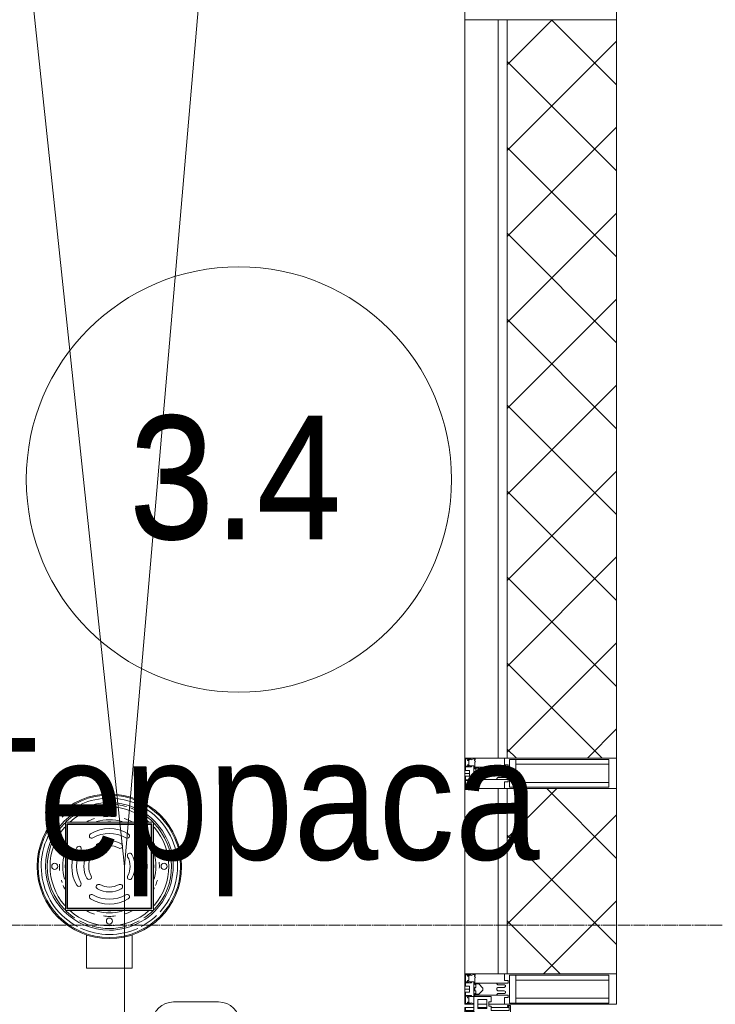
# Model space of a CAD drawing. Header units: millimetres. Extents: x 111868 to 195754, y 7718 to 241935.
# Tile 11 of 31: x 115867 to 117013, y 26170 to 27790. Entities that reach past the tile are written whole.
import ezdxf

# ---------------------------------------------------------------- set-up
doc = ezdxf.new("R2010")
doc.units = ezdxf.units.MM
doc.linetypes.add('ADSK_Линия сетки', pattern=[25, 20, -2.5, 0, -2.5])
for name, color, linetype, lineweight in [('Арматура трубопроводов', 7, 'Continuous', 18), ('Двери', 7, 'Continuous', 18), ('Импосты витража', 7, 'Continuous', 18), ('Марки помещений', 7, 'Continuous', 20), ('Оси', 7, 'Continuous', 9), ('Панели витража', 7, 'Continuous', 18), ('Перекрытия', 7, 'Continuous', 18), ('Сантехнические приборы', 7, 'Continuous', 18), ('Стены разрез', 7, 'Continuous', 40), ('Стены штриховка', 7, 'Continuous', 40), ('Элементы узлов', 7, 'Continuous', 18)]:
    doc.layers.add(name, color=color, linetype=linetype, lineweight=lineweight)
doc.styles.add('Arial_3', font='arial.ttf', dxfattribs={"width": 0.9, "height": 200})
pattern_1 = [(45, (0, 0), (-70.71068, 70.71068), []), (135, (0, 0), (-70.71068, -70.71068), [])]

# ---------------------------------------------------------------- blocks, each defined once
blk = doc.blocks.new('A_PAN_ALU_Door_Double - EXT_1_Double_EQ п-6_1-7505738-МКСС_К4_L27_91_200__ТехЭтаж')
at = {"layer": 'Двери', "color": 254, "lineweight": 5, "true_color": 0xcccccc}
for p, q in [((-518.9, -10.7), (-529.1, -10.7)), ((-527.5, -14.2), (-527.5, -112.2)), ((-525.4, -29.2), (-525.4, -14.2)), ((-525.4, -14.2), (-522.4, -14.2)), ((-522.4, -14.2), (-522.4, -24.5)), ((-518.9, -15.6), (-518.9, -10.7)), ((-516.2, -15.6), (-518.9, -15.6)), ((-516.2, -23.3), (-516.2, -15.6)), ((516.2, -15.6), (518.9, -15.6)), ((516.2, -23.3), (516.2, -15.6)), ((518.9, -10.7), (529.1, -10.7)), ((518.9, -15.6), (518.9, -10.7)), ((525.4, -14.2), (522.4, -14.2)), ((522.4, -14.2), (522.4, -24.5)), ((525.4, -29.2), (525.4, -14.2)), ((527.5, -14.2), (527.5, -112.2)), ((-516.7, -29.2), (-525.4, -29.2)), ((-525.4, -83.4), (-525.4, -30.9)), ((-525.4, -30.9), (-518.4, -30.9)), ((-519.3, -27.5), (-495.1, -27.5)), ((-518.4, -30.9), (-518.4, -83.4)), ((-516.7, -32.2), (-516.7, -29.2)), ((-495.1, -32.2), (-516.7, -32.2)), ((-460.9, -23.3), (-516.2, -23.3)), ((-495.1, -27.5), (-495.1, -32.2)), ((-487.3, -32.2), (-487.3, -26.7)), ((-487.3, -26.7), (-462.3, -26.7)), ((-462.3, -32.2), (-487.3, -32.2)), ((-462.3, -26.7), (-462.3, -32.2)), ((-460.9, -39.3), (-460.9, -23.3)), ((460.9, -23.3), (516.2, -23.3)), ((460.9, -39.3), (460.9, -23.3)), ((462.3, -26.7), (462.3, -32.2)), ((487.3, -26.7), (462.3, -26.7)), ((462.3, -32.2), (487.3, -32.2)), ((487.3, -32.2), (487.3, -26.7)), ((495.1, -27.5), (495.1, -32.2)), ((519.3, -27.5), (495.1, -27.5)), ((495.1, -32.2), (516.7, -32.2)), ((516.7, -29.2), (525.4, -29.2)), ((516.7, -32.2), (516.7, -29.2)), ((518.4, -30.9), (518.4, -83.4)), ((525.4, -30.9), (518.4, -30.9)), ((525.4, -83.4), (525.4, -30.9)), ((-511.4, -36.7), (-509.8, -34)), ((-511.4, -55.7), (-511.4, -36.7)), ((-509.8, -34), (-491.5, -34)), ((-491.5, -34), (-491.5, -55.7)), ((-485.1, -80.6), (-485.1, -41)), ((-485.1, -41), (-475, -41)), ((-475, -41), (-474.9, -34.4)), ((-474.9, -34.4), (-462.5, -34.4)), ((-462.5, -34.4), (-462.5, -41)), ((-462.5, -41), (-454.4, -41)), ((-452, -39.3), (-460.9, -39.3)), ((-454.4, -41), (-454.4, -80.6)), ((-452, -109.2), (-452, -39.3)), ((452, -39.3), (460.9, -39.3)), ((452, -109.2), (452, -39.3)), ((454.3, -41), (454.3, -80.6)), ((462.5, -41), (454.3, -41)), ((462.5, -34.4), (462.5, -41)), ((474.9, -34.4), (462.5, -34.4)), ((475, -41), (474.9, -34.4)), ((485.1, -41), (475, -41)), ((485.1, -80.6), (485.1, -41)), ((491.5, -34), (491.5, -55.7)), ((509.8, -34), (491.5, -34)), ((511.4, -36.7), (509.8, -34)), ((511.4, -55.7), (511.4, -36.7)), ((-491.5, -55.7), (-511.4, -55.7)), ((-511.4, -82.6), (-511.4, -63.6)), ((-511.4, -63.6), (-491.5, -63.6)), ((-491.5, -63.6), (-491.5, -85.3)), ((491.5, -55.7), (511.4, -55.7)), ((511.4, -63.6), (491.5, -63.6)), ((491.5, -63.6), (491.5, -85.3)), ((511.4, -82.6), (511.4, -63.6)), ((-454.4, -80.6), (-485.1, -80.6)), ((454.3, -80.6), (485.1, -80.6)), ((-527.5, -94.2), (-527.5, -471.1)), ((-518.4, -83.4), (-525.4, -83.4)), ((-525.4, -103.1), (-525.4, -85.1)), ((-525.4, -85.1), (-519.1, -85.1)), ((-519.1, -85.1), (-519.1, -87.1)), ((-519.1, -87.1), (-470.1, -87.1)), ((-518.4, -94.2), (-489.7, -94.2)), ((-518.4, -94.2), (-518.4, -471.1)), ((-509.8, -85.3), (-511.4, -82.6)), ((-491.5, -85.3), (-509.8, -85.3)), ((-489.7, -471.1), (-489.7, -94.2)), ((-470.1, -87.1), (-454.3, -94.7)), ((-454.3, -94.7), (-454.3, -107.7)), ((470.1, -87.1), (454.3, -94.7)), ((454.3, -94.7), (454.3, -107.7)), ((519.1, -87.1), (470.1, -87.1)), ((489.7, -471.1), (489.7, -94.2)), ((518.4, -94.2), (489.7, -94.2)), ((491.5, -85.3), (509.8, -85.3)), ((509.8, -85.3), (511.4, -82.6)), ((518.4, -83.4), (525.4, -83.4)), ((518.4, -94.2), (518.4, -471.1)), ((519.1, -85.1), (519.1, -87.1)), ((525.4, -85.1), (519.1, -85.1)), ((525.4, -103.1), (525.4, -85.1)), ((527.5, -94.2), (527.5, -471.1)), ((-527.5, -112.2), (-518.4, -112.2)), ((-518.4, -103.1), (-525.4, -103.1)), ((-518.4, -112.2), (-518.4, -103.1)), ((-483.1, -99.6), (-489.7, -99.6)), ((-489.7, -99.6), (-489.7, -109.2)), ((-489.7, -109.2), (-452, -109.2)), ((-480.8, -105.7), (-483.1, -99.6)), ((-480.8, -107.7), (-480.8, -105.7)), ((-454.3, -107.7), (-480.8, -107.7)), ((-452, -456.1), (-452, -109.2)), ((489.7, -109.2), (452, -109.2)), ((452, -456.1), (452, -109.2)), ((454.3, -107.7), (480.8, -107.7)), ((480.8, -105.7), (483.1, -99.6)), ((480.8, -107.7), (480.8, -105.7)), ((483.1, -99.6), (489.7, -99.6)), ((489.7, -99.6), (489.7, -109.2)), ((518.4, -103.1), (525.4, -103.1)), ((518.4, -112.2), (518.4, -103.1)), ((527.5, -112.2), (518.4, -112.2)), ((-518.4, -453.1), (-527.5, -453.1)), ((-527.5, -453.1), (-527.5, -552.6)), ((-518.4, -453.1), (-527.5, -453.1)), ((-527.5, -453.1), (-527.5, -552.6)), ((-518.4, -462.2), (-518.4, -453.1)), ((-518.4, -462.2), (-518.4, -453.1)), ((518.4, -453.1), (527.5, -453.1)), ((518.4, -462.2), (518.4, -453.1)), ((518.4, -453.1), (527.5, -453.1)), ((518.4, -462.2), (518.4, -453.1)), ((527.5, -453.1), (527.5, -552.6)), ((527.5, -453.1), (527.5, -552.6)), ((-525.4, -480.2), (-525.4, -462.2)), ((-525.4, -462.2), (-518.4, -462.2)), ((-525.4, -480.2), (-525.4, -462.2)), ((-525.4, -462.2), (-518.4, -462.2)), ((-452, -456.1), (-489.7, -456.1)), ((-489.7, -456.1), (-489.7, -465.7)), ((-452, -456.1), (-489.7, -456.1)), ((-489.7, -456.1), (-489.7, -465.7)), ((-489.7, -465.7), (-483.1, -465.7)), ((-489.7, -465.7), (-483.1, -465.7)), ((-483.1, -465.7), (-480.8, -459.6)), ((-483.1, -465.7), (-480.8, -459.6)), ((-480.8, -459.6), (-480.8, -457.6)), ((-480.8, -457.6), (-454.3, -457.6)), ((-480.8, -459.6), (-480.8, -457.6)), ((-480.8, -457.6), (-454.3, -457.6)), ((-454.3, -457.6), (-454.3, -470.6)), ((-454.3, -457.6), (-454.3, -470.6)), ((-452, -526), (-452, -456.1)), ((-452, -526), (-452, -456.1)), ((452, -456.1), (489.7, -456.1)), ((452, -526), (452, -456.1)), ((452, -456.1), (489.7, -456.1)), ((452, -526), (452, -456.1)), ((454.3, -457.6), (454.3, -470.6)), ((480.8, -457.6), (454.3, -457.6)), ((454.3, -457.6), (454.3, -470.6)), ((480.8, -457.6), (454.3, -457.6)), ((480.8, -459.6), (480.8, -457.6)), ((480.8, -459.6), (480.8, -457.6)), ((483.1, -465.7), (480.8, -459.6)), ((483.1, -465.7), (480.8, -459.6)), ((489.7, -465.7), (483.1, -465.7)), ((489.7, -465.7), (483.1, -465.7)), ((489.7, -456.1), (489.7, -465.7)), ((489.7, -456.1), (489.7, -465.7)), ((525.4, -462.2), (518.4, -462.2)), ((525.4, -462.2), (518.4, -462.2)), ((525.4, -480.2), (525.4, -462.2)), ((525.4, -480.2), (525.4, -462.2)), ((-519.1, -480.2), (-525.4, -480.2)), ((-519.1, -480.2), (-525.4, -480.2)), ((-525.4, -534.4), (-525.4, -481.9)), ((-525.4, -481.9), (-518.4, -481.9)), ((-525.4, -534.4), (-525.4, -481.9)), ((-525.4, -481.9), (-518.4, -481.9)), ((-470.1, -478.3), (-519.1, -478.3)), ((-470.1, -478.3), (-519.1, -478.3)), ((-519.1, -478.3), (-519.1, -480.2)), ((-519.1, -478.3), (-519.1, -480.2)), ((-518.4, -471.1), (-489.7, -471.1)), ((-518.4, -481.9), (-518.4, -534.4)), ((-518.4, -481.9), (-518.4, -534.4)), ((-511.4, -482.7), (-509.8, -480)), ((-511.4, -482.7), (-509.8, -480)), ((-511.4, -501.7), (-511.4, -482.7)), ((-511.4, -501.7), (-511.4, -482.7)), ((-509.8, -480), (-491.5, -480)), ((-509.8, -480), (-491.5, -480)), ((-491.5, -480), (-491.5, -501.7)), ((-491.5, -480), (-491.5, -501.7)), ((-485.1, -524.3), (-485.1, -484.7)), ((-485.1, -484.7), (-454.4, -484.7)), ((-485.1, -524.3), (-485.1, -484.7)), ((-485.1, -484.7), (-454.4, -484.7)), ((-454.3, -470.6), (-470.1, -478.3)), ((-454.3, -470.6), (-470.1, -478.3)), ((-454.4, -484.7), (-454.4, -524.3)), ((-454.4, -484.7), (-454.4, -524.3)), ((454.3, -470.6), (470.1, -478.3)), ((454.3, -470.6), (470.1, -478.3)), ((454.3, -484.7), (454.3, -524.3)), ((454.3, -484.7), (454.3, -524.3)), ((485.1, -484.7), (454.3, -484.7)), ((485.1, -484.7), (454.3, -484.7)), ((470.1, -478.3), (519.1, -478.3)), ((470.1, -478.3), (519.1, -478.3)), ((485.1, -524.3), (485.1, -484.7)), ((485.1, -524.3), (485.1, -484.7)), ((518.4, -471.1), (489.7, -471.1)), ((491.5, -480), (491.5, -501.7)), ((509.8, -480), (491.5, -480)), ((491.5, -480), (491.5, -501.7)), ((509.8, -480), (491.5, -480)), ((511.4, -482.7), (509.8, -480)), ((511.4, -482.7), (509.8, -480)), ((511.4, -501.7), (511.4, -482.7)), ((511.4, -501.7), (511.4, -482.7)), ((525.4, -481.9), (518.4, -481.9)), ((518.4, -481.9), (518.4, -534.4)), ((525.4, -481.9), (518.4, -481.9)), ((518.4, -481.9), (518.4, -534.4)), ((519.1, -478.3), (519.1, -480.2)), ((519.1, -478.3), (519.1, -480.2)), ((519.1, -480.2), (525.4, -480.2)), ((519.1, -480.2), (525.4, -480.2)), ((525.4, -534.4), (525.4, -481.9)), ((525.4, -534.4), (525.4, -481.9)), ((-491.5, -501.7), (-511.4, -501.7)), ((-491.5, -501.7), (-511.4, -501.7)), ((491.5, -501.7), (511.4, -501.7)), ((491.5, -501.7), (511.4, -501.7)), ((-511.4, -528.6), (-511.4, -509.6)), ((-511.4, -509.6), (-491.5, -509.6)), ((-511.4, -528.6), (-511.4, -509.6)), ((-511.4, -509.6), (-491.5, -509.6)), ((-491.5, -509.6), (-491.5, -531.3)), ((-491.5, -509.6), (-491.5, -531.3)), ((511.4, -509.6), (491.5, -509.6)), ((491.5, -509.6), (491.5, -531.3)), ((511.4, -509.6), (491.5, -509.6)), ((491.5, -509.6), (491.5, -531.3)), ((511.4, -528.6), (511.4, -509.6)), ((511.4, -528.6), (511.4, -509.6)), ((-518.4, -534.4), (-525.4, -534.4)), ((-518.4, -534.4), (-525.4, -534.4)), ((-516.7, -536.1), (-516.7, -533.1)), ((-516.7, -533.1), (-487.3, -533.1)), ((-516.7, -536.1), (-516.7, -533.1)), ((-516.7, -533.1), (-487.3, -533.1)), ((-509.8, -531.3), (-511.4, -528.6)), ((-509.8, -531.3), (-511.4, -528.6)), ((-491.5, -531.3), (-509.8, -531.3)), ((-491.5, -531.3), (-509.8, -531.3)), ((-487.3, -533.1), (-487.3, -538.6)), ((-487.3, -533.1), (-487.3, -538.6)), ((-475, -524.3), (-485.1, -524.3)), ((-475, -524.3), (-485.1, -524.3)), ((-474.9, -530.9), (-475, -524.3)), ((-474.9, -530.9), (-475, -524.3)), ((-462.5, -530.9), (-474.9, -530.9)), ((-462.5, -530.9), (-474.9, -530.9)), ((-454.4, -524.3), (-462.5, -524.3)), ((-462.5, -524.3), (-462.5, -530.9)), ((-454.4, -524.3), (-462.5, -524.3)), ((-462.5, -524.3), (-462.5, -530.9)), ((-460.9, -535.6), (-460.9, -526)), ((-460.9, -526), (-452, -526)), ((-460.9, -535.6), (-460.9, -526)), ((-460.9, -526), (-452, -526)), ((460.9, -526), (452, -526)), ((460.9, -526), (452, -526)), ((454.3, -524.3), (462.5, -524.3)), ((454.3, -524.3), (462.5, -524.3)), ((460.9, -535.6), (460.9, -526)), ((460.9, -535.6), (460.9, -526)), ((462.5, -524.3), (462.5, -530.9)), ((462.5, -524.3), (462.5, -530.9)), ((462.5, -530.9), (474.9, -530.9)), ((462.5, -530.9), (474.9, -530.9)), ((474.9, -530.9), (475, -524.3)), ((474.9, -530.9), (475, -524.3)), ((475, -524.3), (485.1, -524.3)), ((475, -524.3), (485.1, -524.3)), ((487.3, -533.1), (487.3, -538.6)), ((516.7, -533.1), (487.3, -533.1)), ((487.3, -533.1), (487.3, -538.6)), ((516.7, -533.1), (487.3, -533.1)), ((491.5, -531.3), (509.8, -531.3)), ((491.5, -531.3), (509.8, -531.3)), ((509.8, -531.3), (511.4, -528.6)), ((509.8, -531.3), (511.4, -528.6)), ((516.7, -536.1), (516.7, -533.1)), ((516.7, -536.1), (516.7, -533.1)), ((518.4, -534.4), (525.4, -534.4)), ((518.4, -534.4), (525.4, -534.4)), ((-525.4, -544), (-525.4, -536.1)), ((-525.4, -536.1), (-516.7, -536.1)), ((-525.4, -544), (-525.4, -536.1)), ((-525.4, -536.1), (-516.7, -536.1)), ((-523.5, -544), (-525.4, -544)), ((-523.5, -544), (-525.4, -544)), ((-522.4, -542.7), (-523.5, -542.7)), ((-523.5, -542.7), (-523.5, -544)), ((-522.4, -542.7), (-523.5, -542.7)), ((-523.5, -542.7), (-523.5, -544)), ((-522.4, -552.6), (-522.4, -542.7)), ((-522.4, -552.6), (-522.4, -542.7)), ((-487.3, -538.6), (-462.3, -538.6)), ((-487.3, -538.6), (-462.3, -538.6)), ((-462.3, -538.6), (-462.3, -535.6)), ((-462.3, -535.6), (-460.9, -535.6)), ((-462.3, -538.6), (-462.3, -535.6)), ((-462.3, -535.6), (-460.9, -535.6)), ((462.3, -535.6), (460.9, -535.6)), ((462.3, -535.6), (460.9, -535.6)), ((462.3, -538.6), (462.3, -535.6)), ((462.3, -538.6), (462.3, -535.6)), ((487.3, -538.6), (462.3, -538.6)), ((487.3, -538.6), (462.3, -538.6)), ((525.4, -536.1), (516.7, -536.1)), ((525.4, -536.1), (516.7, -536.1)), ((522.4, -542.7), (523.5, -542.7)), ((522.4, -552.6), (522.4, -542.7)), ((522.4, -542.7), (523.5, -542.7)), ((522.4, -552.6), (522.4, -542.7)), ((523.5, -542.7), (523.5, -544)), ((523.5, -542.7), (523.5, -544)), ((523.5, -544), (525.4, -544)), ((523.5, -544), (525.4, -544)), ((525.4, -544), (525.4, -536.1)), ((525.4, -544), (525.4, -536.1)), ((-527.5, -552.6), (-522.4, -552.6)), ((-527.5, -552.6), (-522.4, -552.6)), ((527.5, -552.6), (522.4, -552.6)), ((527.5, -552.6), (522.4, -552.6))]:
    blk.add_line(p, q, dxfattribs=at)
at = {"layer": 'Двери', "color": 254, "lineweight": 5, "true_color": 0xe5e5e5}
for p, q in [((-568.9, -370.3), (-548.9, -370.3)), ((-548.9, -370.3), (-548.9, -390.3)), ((568.8, -370.3), (548.9, -370.3)), ((548.9, -370.3), (548.9, -390.3)), ((-548.9, -390.3), (-568.9, -390.3)), ((548.9, -390.3), (568.8, -390.3)), ((-603.9, -479.4), (-603.9, -405.3)), ((-583.9, -405.3), (-583.9, -477.5)), ((583.9, -405.3), (583.9, -477.5)), ((603.9, -479.4), (603.9, -405.3)), ((-568.3, -492.5), (-541.4, -491.5)), ((-541.4, -517.3), (-541.4, -489.7)), ((-538.9, -487.3), (-527.4, -487.3)), ((538.9, -487.3), (527.4, -487.3)), ((541.4, -517.3), (541.4, -489.7)), ((568.3, -492.5), (541.4, -491.5)), ((-541.4, -515.4), (-570.2, -514.4)), ((541.4, -515.4), (570.2, -514.4)), ((-527.4, -519.8), (-538.9, -519.8)), ((527.4, -519.8), (538.9, -519.8))]:
    blk.add_line(p, q, dxfattribs=at)
at = {"layer": 'Двери', "color": 254, "lineweight": 5, "true_color": 0xcccccc}
for centre, radius, start, end in [((-540, -12.7), 11, 9.9716, 343.953), ((-540, -12.6), 8, 90, 270), ((-540, -12.6), 8, 270, 90), ((-527.5, -16.3), 2.03, 90, 163.9279), ((527.5, -16.3), 2.03, 16.0721, 90), ((540, -12.7), 11, 196.047, 170.0284), ((540, -12.6), 8, 90, 270), ((540, -12.6), 8, 270, 90), ((-519.3, -24.5), 3, 180, 270), ((519.3, -24.5), 3, 270, 0)]:
    blk.add_arc(centre, radius, start, end, dxfattribs=at)
at = {"layer": 'Двери', "color": 254, "lineweight": 5, "true_color": 0xe5e5e5}
for centre, radius, start, end in [((-540, -12.6), 540, 270.9863, 0.7397), ((540, -12.6), 540, 179.2603, 269.0137), ((-568.9, -405.3), 35, 90, 180), ((568.8, -405.3), 35, 0, 90), ((-568.9, -405.3), 15, 90, 180), ((568.8, -405.3), 15, 0, 90), ((-568.9, -479.4), 35, 180, 267.8055), ((-568.9, -477.5), 15, 180, 272.1944), ((568.8, -477.5), 15, 267.8056, 0), ((568.8, -479.4), 35, 272.1945, 0), ((-538.9, -489.7), 2.5, 90, 180), ((538.9, -489.7), 2.5, 0, 90), ((-538.9, -517.3), 2.5, 180, 270), ((538.9, -517.3), 2.5, 270, 0)]:
    blk.add_arc(centre, radius, start, end, dxfattribs=at)
at = {"layer": 'Панели витража', "color": 254, "lineweight": 5, "true_color": 0xcccccc}
for p, q in [((-598, 70.5), (-598, 75.5)), ((-598, 75.5), (-519, 75.5)), ((-596.5, 70.5), (-598, 70.5)), ((-596.5, 73.3), (-596.5, 70.5)), ((-590, 73.3), (-596.5, 73.3)), ((-595, 73.3), (-595, 43.4)), ((-590, 43.4), (-590, 73.3)), ((-535.7, 73.7), (-586.2, 73.7)), ((-586.2, 73.7), (-586.2, 54.5)), ((-540, 54.5), (-540, 73.8)), ((-538.7, 66.9), (-535.7, 66.9)), ((-538.7, 61.8), (-538.7, 66.9)), ((-537, 65.2), (-537, 13.5)), ((-534, 65.2), (-537, 65.2)), ((-535.7, 66.9), (-535.7, 73.7)), ((-534, 73.5), (-534, 65.2)), ((-527.6, 73.5), (-534, 73.5)), ((-527.6, 70.5), (-527.6, 73.5)), ((-519, 70.5), (-527.6, 70.5)), ((-519, 75.5), (-519, 70.5)), ((519, 75.5), (598, 75.5)), ((519, 70.5), (519, 75.5)), ((527.6, 70.5), (519, 70.5)), ((527.6, 73.5), (527.6, 70.5)), ((534, 73.5), (527.6, 73.5)), ((534, 65.2), (534, 73.5)), ((537, 65.2), (534, 65.2)), ((535.7, 73.7), (535.7, 66.9)), ((586.2, 73.7), (535.7, 73.7)), ((535.7, 66.9), (538.7, 66.9)), ((537, 13.5), (537, 65.2)), ((538.7, 66.9), (538.7, 61.8)), ((540, 73.8), (540, 54.5)), ((586.2, 54.5), (586.2, 73.7)), ((590, 73.3), (590, 43.4)), ((596.5, 73.3), (590, 73.3)), ((595, 43.4), (595, 73.3)), ((596.5, 70.5), (596.5, 73.3)), ((598, 70.5), (596.5, 70.5)), ((598, 75.5), (598, 70.5)), ((-586.2, 54.5), (-579, 54.5)), ((-579, 54.5), (-579, 45)), ((-545.8, 54.5), (-539.5, 54.5)), ((-545.8, 45), (-545.8, 54.5)), ((-539.5, 61), (-538.7, 61.8)), ((-539.5, 54.5), (-539.5, 61)), ((538.7, 61.8), (539.5, 61)), ((539.5, 61), (539.5, 54.5)), ((539.5, 54.5), (545.8, 54.5)), ((545.8, 54.5), (545.8, 45)), ((579, 54.5), (586.2, 54.5)), ((579, 45), (579, 54.5)), ((-613, 43.4), (-604, 43.4)), ((-613, 14.9), (-613, 43.4)), ((-607.9, 36.6), (-607.9, 21.6)), ((-592.9, 36.6), (-607.9, 36.6)), ((-604, 43.4), (-604, 39.9)), ((-604, 39.9), (-597, 39.9)), ((-597, 43.4), (-590, 43.4)), ((-597, 39.9), (-597, 43.4)), ((-595, 36.6), (-595, 21.6)), ((-592.9, 21.6), (-592.9, 36.6)), ((-581.6, 41.2), (-581.6, 25)), ((-558.9, 41.2), (-581.6, 41.2)), ((-579, 45), (-545.8, 45)), ((-558.9, 25), (-558.9, 41.2)), ((-556.7, 41.2), (-556.7, 25)), ((-542.4, 41.2), (-556.7, 41.2)), ((-542.4, 25), (-542.4, 41.2)), ((542.4, 41.2), (542.4, 25)), ((556.7, 41.2), (542.4, 41.2)), ((545.8, 45), (579, 45)), ((556.7, 25), (556.7, 41.2)), ((558.9, 41.2), (558.9, 25)), ((581.6, 41.2), (558.9, 41.2)), ((581.6, 25), (581.6, 41.2)), ((590, 43.4), (597, 43.4)), ((592.9, 36.6), (592.9, 21.6)), ((607.9, 36.6), (592.9, 36.6)), ((595, 21.6), (595, 36.6)), ((597, 43.4), (597, 39.9)), ((597, 39.9), (604, 39.9)), ((604, 43.4), (613, 43.4)), ((604, 39.9), (604, 43.4)), ((607.9, 21.6), (607.9, 36.6)), ((613, 43.4), (613, 14.9)), ((-607.9, 21.6), (-592.9, 21.6)), ((-581.6, 25), (-558.9, 25)), ((-556.7, 25), (-542.4, 25)), ((542.4, 25), (556.7, 25)), ((558.9, 25), (581.6, 25)), ((592.9, 21.6), (607.9, 21.6)), ((-589.6, 14.9), (-613, 14.9)), ((-595, 14.9), (-595, 1.5)), ((-595, 1.5), (-589.6, 1.5)), ((-595, 0), (-595, 1.5)), ((-589.6, 1.5), (-589.6, 14.9)), ((-588, 15.5), (-588, 1.8)), ((-581, 15.5), (-588, 15.5)), ((-588, 1.8), (-581, 1.8)), ((-581, 1.8), (-581, 15.5)), ((-579.6, 15.8), (-579.6, 1.6)), ((-545.6, 15.8), (-579.6, 15.8)), ((-579.6, 1.6), (-552.6, 1.6)), ((-552.6, 7.2), (-545.6, 7.2)), ((-552.6, 1.6), (-552.6, 7.2)), ((-551.3, 5.6), (-551.3, 1.3)), ((-545.3, 5.6), (-551.3, 5.6)), ((-551.3, 1.3), (-545.3, 1.3)), ((-545.6, 7.2), (-545.6, 15.8)), ((-545.3, 1.3), (-545.3, 5.6)), ((-544, 13.5), (-544, 0)), ((-537, 13.5), (-544, 13.5)), ((-544, 0), (-540, 0)), ((-540, 0), (-540, 13.5)), ((544, 13.5), (537, 13.5)), ((540, 13.5), (540, 0)), ((540, 0), (544, 0)), ((544, 0), (544, 13.5)), ((595, 0), (544, 0)), ((545.3, 5.6), (545.3, 1.3)), ((551.3, 5.6), (545.3, 5.6)), ((545.3, 1.3), (551.3, 1.3)), ((579.6, 15.8), (545.6, 15.8)), ((545.6, 15.8), (545.6, 7.2)), ((545.6, 7.2), (552.6, 7.2)), ((551.3, 1.3), (551.3, 5.6)), ((552.6, 7.2), (552.6, 1.6)), ((552.6, 1.6), (579.6, 1.6)), ((579.6, 1.6), (579.6, 15.8)), ((581, 15.5), (581, 1.8)), ((588, 15.5), (581, 15.5)), ((581, 1.8), (588, 1.8)), ((588, 1.8), (588, 15.5)), ((589.6, 14.9), (589.6, 1.5)), ((613, 14.9), (589.6, 14.9)), ((589.6, 1.5), (595, 1.5)), ((595, 1.5), (595, 14.9)), ((595, 1.5), (595, 0)), ((-544, 0), (-595, 0))]:
    blk.add_line(p, q, dxfattribs=at)
blk = doc.blocks.new('Rectangular Mullion - 50Wx250H-2623690-МКСС_К4_L27_91_200__ТехЭтаж')
at = {"layer": 'Элементы узлов', "color": 254, "lineweight": 5, "true_color": 0xcccccc}
for p, q in [((-25, 65.2), (-25, 250)), ((-25, 250), (0, 250)), ((25, 250), (0, 250)), ((25, 65.2), (25, 250)), ((-23, 237.3), (0, 237.3)), ((-23, 237.3), (-23, 73.6)), ((-14.9, 84), (-14.9, 237.3)), ((23, 237.3), (0, 237.3)), ((14.9, 84), (14.9, 237.3)), ((23, 237.3), (23, 73.6)), ((0, 84), (-23, 84)), ((0, 84), (23, 84)), ((-14, 65.2), (-25, 65.2)), ((-0.5, 73.6), (-23, 73.6)), ((-14, 71.3), (-14, 65.2)), ((-10, 71.3), (-14, 71.3)), ((-10, 53), (-10, 71.3)), ((-7, 65.2), (-5.9, 67.3)), ((-7, 65.2), (-7, 54.7)), ((-4.1, 67.3), (-5.9, 67.3)), ((-4.1, 67.3), (-2.9, 65.1)), ((-2.9, 65.1), (-2.9, 54.6)), ((0.5, 73.6), (23, 73.6)), ((4.1, 67.3), (2.9, 65.1)), ((2.9, 65.1), (2.9, 54.6)), ((4.1, 67.3), (5.9, 67.3)), ((7, 65.2), (5.9, 67.3)), ((7, 65.2), (7, 54.7)), ((10, 71.3), (14, 71.3)), ((10, 53), (10, 71.3)), ((14, 71.3), (14, 65.2)), ((14, 65.2), (25, 65.2)), ((-8.7, 53), (-10, 53)), ((-10, 53), (-10, 17)), ((-8.7, 53), (-7, 54.7)), ((-1.3, 53), (-2.9, 54.6)), ((0, 53), (-1.3, 53)), ((0, 53), (1.3, 53)), ((1.3, 53), (2.9, 54.6)), ((8.7, 53), (7, 54.7)), ((8.7, 53), (10, 53)), ((10, 53), (10, 17)), ((-22.3, 17), (-23.8, 17)), ((-23.8, 17), (-23.8, 14.6)), ((-22.3, 17), (-22.3, 16)), ((-19, 17.6), (-21.3, 16)), ((-18.4, 16.6), (-19, 17.6)), ((-7.4, 16.6), (-18.4, 16.6)), ((-10, 17), (-7.5, 17)), ((-8.5, 23), (-1.5, 30)), ((-8.5, 18.5), (-8.5, 23)), ((-7.5, 18.5), (-8.5, 18.5)), ((-7.5, 17), (-7.5, 18.5)), ((-7.4, 18), (-7.4, 16.6)), ((-2.6, 18), (-7.4, 18)), ((-2.6, 18), (-2.6, 16.8)), ((-2.6, 16.8), (0, 16.8)), ((-1.5, 30), (0, 30)), ((1.5, 30), (0, 30)), ((2.6, 16.8), (0, 16.8)), ((0, 14.8), (0, 16.8)), ((0, 14.8), (0, 16.8)), ((8.5, 23), (1.5, 30)), ((2.6, 18), (2.6, 16.8)), ((2.6, 18), (7.4, 18)), ((7.4, 18), (7.4, 16.6)), ((7.4, 16.6), (18.4, 16.6)), ((7.5, 18.5), (8.5, 18.5)), ((7.5, 17), (7.5, 18.5)), ((10, 17), (7.5, 17)), ((8.5, 18.5), (8.5, 23)), ((18.4, 16.6), (19, 17.6)), ((19, 17.6), (21.3, 16)), ((22.3, 17), (22.3, 16)), ((22.3, 17), (23.8, 17)), ((23.8, 17), (23.8, 14.6)), ((-23.8, 14.6), (-25, 14.2)), ((-25, 0), (-25, 14.2)), ((-22.5, 10.6), (-23.8, 14.6)), ((-22.5, 10.6), (-23.7, 9.9)), ((-23.7, 1.3), (-23.7, 9.9)), ((-23.7, 1.3), (-11.8, 1.3)), ((-23.2, 10.2), (-22.5, 8)), ((-22.5, 8), (-22.5, 4.5)), ((-21.3, 4.5), (-22.5, 4.5)), ((-22.3, 16), (-21.3, 16)), ((-21.3, 4.5), (-21.3, 6.5)), ((-21.3, 6.5), (-14.2, 6.5)), ((-14.2, 6.5), (-14.2, 4.5)), ((-13.2, 4.5), (-14.2, 4.5)), ((-13.2, 4.5), (-12.2, 7.2)), ((-12.7, 7.6), (-11.3, 11.4)), ((-12.7, 7.6), (-11.8, 6.9)), ((-12.2, 9), (-12.2, 14.8)), ((-12.2, 14.8), (0, 14.8)), ((-11.8, 1.3), (-11.8, 6.9)), ((-10.5, 11.2), (-11.3, 11.4)), ((-10.5, 1.5), (-10.5, 11.2)), ((-4.8, 1.5), (-10.5, 1.5)), ((0, 8), (-4.8, 8)), ((-4.8, 1.5), (-4.8, 8)), ((12.2, 14.8), (0, 14.8)), ((0, 0), (0, 8)), ((0, 8), (4.8, 8)), ((0, 0), (0, 8)), ((4.8, 1.5), (4.8, 8)), ((4.8, 1.5), (10.5, 1.5)), ((10.5, 11.2), (11.3, 11.4)), ((10.5, 1.5), (10.5, 11.2)), ((12.7, 7.6), (11.3, 11.4)), ((12.7, 7.6), (11.8, 6.9)), ((11.8, 1.3), (11.8, 6.9)), ((23.7, 1.3), (11.8, 1.3)), ((12.2, 9), (12.2, 14.8)), ((13.2, 4.5), (12.2, 7.2)), ((13.2, 4.5), (14.2, 4.5)), ((21.3, 6.5), (14.2, 6.5)), ((14.2, 6.5), (14.2, 4.5)), ((22.3, 16), (21.3, 16)), ((21.3, 4.5), (21.3, 6.5)), ((21.3, 4.5), (22.5, 4.5)), ((22.5, 10.6), (23.8, 14.6)), ((22.5, 10.6), (23.7, 9.9)), ((23.2, 10.2), (22.5, 8)), ((22.5, 8), (22.5, 4.5)), ((23.7, 1.3), (23.7, 9.9)), ((23.8, 14.6), (25, 14.2)), ((25, 0), (25, 14.2)), ((-25, 0), (0, 0)), ((25, 0), (0, 0))]:
    blk.add_line(p, q, dxfattribs=at)
for centre, start, end in [((-0.5, 73.1), 360, 90), ((0.5, 73.1), 90, 180)]:
    blk.add_arc(centre, 0.5, start, end, dxfattribs=at)
blk = doc.blocks.new('Rectangular Mullion - R_StandardFrame_50Wx250H-7505731-МКСС_К4_L27_91_200__ТехЭтаж')
at = {"layer": 'Импосты витража', "color": 254, "lineweight": 5, "true_color": 0xcccccc}
for p, q in [((-25, -250), (-25, 0)), ((-25, 0), (25, 0)), ((25, 0), (25, -250)), ((25, -250), (-25, -250))]:
    blk.add_line(p, q, dxfattribs=at)
blk = doc.blocks.new('Rectangular Mullion - 50Wx250H-V9-МКСС_К4_L27_91_200__ТехЭтаж')
at = {"layer": 'Элементы узлов', "color": 254, "lineweight": 5, "true_color": 0xcccccc}
for p, q in [((-25, 65.2), (-25, 250)), ((-25, 250), (0, 250)), ((25, 250), (0, 250)), ((25, 65.2), (25, 250)), ((-23, 237.3), (0, 237.3)), ((-23, 237.3), (-23, 73.6)), ((-14.9, 84), (-14.9, 237.3)), ((23, 237.3), (0, 237.3)), ((14.9, 84), (14.9, 237.3)), ((23, 237.3), (23, 73.6)), ((0, 84), (-23, 84)), ((0, 84), (23, 84)), ((-14, 65.2), (-25, 65.2)), ((-0.5, 73.6), (-23, 73.6)), ((-14, 71.3), (-14, 65.2)), ((-10, 71.3), (-14, 71.3)), ((-10, 53), (-10, 71.3)), ((-7, 65.2), (-5.9, 67.3)), ((-7, 65.2), (-7, 54.7)), ((-4.1, 67.3), (-5.9, 67.3)), ((-4.1, 67.3), (-2.9, 65.1)), ((-2.9, 65.1), (-2.9, 54.6)), ((0.5, 73.6), (23, 73.6)), ((4.1, 67.3), (2.9, 65.1)), ((2.9, 65.1), (2.9, 54.6)), ((4.1, 67.3), (5.9, 67.3)), ((7, 65.2), (5.9, 67.3)), ((7, 65.2), (7, 54.7)), ((10, 71.3), (14, 71.3)), ((10, 53), (10, 71.3)), ((14, 71.3), (14, 65.2)), ((14, 65.2), (25, 65.2)), ((-8.7, 53), (-10, 53)), ((-10, 53), (-10, 17)), ((-8.7, 53), (-7, 54.7)), ((-1.3, 53), (-2.9, 54.6)), ((0, 53), (-1.3, 53)), ((0, 53), (1.3, 53)), ((1.3, 53), (2.9, 54.6)), ((8.7, 53), (7, 54.7)), ((8.7, 53), (10, 53)), ((10, 53), (10, 17)), ((-22.3, 17), (-23.8, 17)), ((-23.8, 17), (-23.8, 14.6)), ((-22.3, 17), (-22.3, 16)), ((-19, 17.6), (-21.3, 16)), ((-18.4, 16.6), (-19, 17.6)), ((-7.4, 16.6), (-18.4, 16.6)), ((-10, 17), (-7.5, 17)), ((-8.5, 23), (-1.5, 30)), ((-8.5, 18.5), (-8.5, 23)), ((-7.5, 18.5), (-8.5, 18.5)), ((-7.5, 17), (-7.5, 18.5)), ((-7.4, 18), (-7.4, 16.6)), ((-2.6, 18), (-7.4, 18)), ((-2.6, 18), (-2.6, 16.8)), ((-2.6, 16.8), (0, 16.8)), ((-1.5, 30), (0, 30)), ((1.5, 30), (0, 30)), ((2.6, 16.8), (0, 16.8)), ((0, 14.8), (0, 16.8)), ((0, 14.8), (0, 16.8)), ((8.5, 23), (1.5, 30)), ((2.6, 18), (2.6, 16.8)), ((2.6, 18), (7.4, 18)), ((7.4, 18), (7.4, 16.6)), ((7.4, 16.6), (12, 16.6)), ((7.5, 18.5), (8.5, 18.5)), ((7.5, 17), (7.5, 18.5)), ((10, 17), (7.5, 17)), ((8.5, 18.5), (8.5, 23)), ((-23.8, 14.6), (-25, 14.2)), ((-25, 0), (-25, 14.2)), ((-22.5, 10.6), (-23.8, 14.6)), ((-22.5, 10.6), (-23.7, 9.9)), ((-23.7, 1.3), (-23.7, 9.9)), ((-23.7, 1.3), (-11.8, 1.3)), ((-23.2, 10.2), (-22.5, 8)), ((-22.5, 8), (-22.5, 4.5)), ((-21.3, 4.5), (-22.5, 4.5)), ((-22.3, 16), (-21.3, 16)), ((-21.3, 4.5), (-21.3, 6.5)), ((-21.3, 6.5), (-14.2, 6.5)), ((-14.2, 6.5), (-14.2, 4.5)), ((-13.2, 4.5), (-14.2, 4.5)), ((-13.2, 4.5), (-12.2, 7.2)), ((-12.7, 7.6), (-11.3, 11.4)), ((-12.7, 7.6), (-11.8, 6.9)), ((-12.2, 9), (-12.2, 14.8)), ((-12.2, 14.8), (0, 14.8)), ((-11.8, 1.3), (-11.8, 6.9)), ((-10.5, 11.2), (-11.3, 11.4)), ((-10.5, 1.5), (-10.5, 11.2)), ((-4.8, 1.5), (-10.5, 1.5)), ((0, 8), (-4.8, 8)), ((-4.8, 1.5), (-4.8, 8)), ((12.2, 14.8), (0, 14.8)), ((0, 0), (0, 8)), ((0, 8), (4.8, 8)), ((0, 0), (0, 8)), ((4.8, 1.5), (4.8, 8)), ((4.8, 1.5), (10.5, 1.5)), ((10.5, 11.2), (11.3, 11.4)), ((10.5, 1.5), (10.5, 11.2)), ((12.7, 7.6), (11.3, 11.4)), ((12.7, 7.6), (11.8, 6.9)), ((11.8, 1.3), (11.8, 6.9)), ((23.7, 1.3), (11.8, 1.3)), ((12.2, 9), (12.2, 14.8)), ((13.2, 4.5), (12.2, 7.2)), ((13.2, 4.5), (14.2, 4.5)), ((21.3, 6.5), (14.2, 6.5)), ((14.2, 6.5), (14.2, 4.5)), ((21.3, 4.5), (21.3, 6.5)), ((21.3, 4.5), (22.5, 4.5)), ((22.5, 10.6), (23.8, 14.6)), ((22.5, 10.6), (23.7, 9.9)), ((23.2, 10.2), (22.5, 8)), ((22.5, 8), (22.5, 4.5)), ((23.7, 1.3), (23.7, 9.9)), ((23.8, 14.6), (25, 14.2)), ((25, 0), (25, 14.2)), ((-25, 0), (0, 0)), ((25, 0), (0, 0))]:
    blk.add_line(p, q, dxfattribs=at)
for centre, start, end in [((-0.5, 73.1), 360, 90), ((0.5, 73.1), 90, 180)]:
    blk.add_arc(centre, 0.5, start, end, dxfattribs=at)
blk = doc.blocks.new('Rectangular Mullion - R_StandardFrame_50Wx250H-7505732-МКСС_К4_L27_91_200__ТехЭтаж')
at = {"layer": 'Импосты витража', "color": 254, "lineweight": 5, "true_color": 0xcccccc}
for p, q in [((-25, -250), (-25, 0)), ((-25, 0), (25, 0)), ((25, 0), (25, -14.9)), ((25, -21.6), (25, -36.6)), ((25, -39.9), (25, -250)), ((25, -250), (-25, -250))]:
    blk.add_line(p, q, dxfattribs=at)
blk = doc.blocks.new('Rectangular Mullion - R_StandardFrame_50Wx250H-V15-МКСС_К4_L27_91_200__ТехЭтаж')
at = {"layer": 'Импосты витража', "color": 254, "lineweight": 5, "true_color": 0xcccccc}
for p, q in [((-25, -250), (-25, 0)), ((-25, 0), (-5, 0)), ((0, 0), (25, 0)), ((25, 0), (25, -250)), ((25, -250), (-25, -250))]:
    blk.add_line(p, q, dxfattribs=at)
blk = doc.blocks.new('HL_RU_balcony and terrace drain_HL5100T-A-200505 - HL_Трап для балконов и террас_HL5100T-7525323-МКСС_К4_L27_91_200__ТехЭтаж')
at = {"layer": 'Арматура трубопроводов', "color": 253, "lineweight": 5, "true_color": 0xaaaaaa}
for centre in [(0, 90), (-90, 0), (90, 0), (0, -90)]:
    blk.add_circle(centre, 4.99, dxfattribs=at)
for centre, radius, start, end in [((-29, 50.2), 4, 119.9633, 299.9633), ((0, 0), 62, 60.0367, 119.9633), ((0, 0), 54, 60.0367, 119.9633), ((29, 50.2), 4, 240.0367, 60.0367), ((-50.2, 29), 4, 330.0367, 150.0367), ((-17.8, 33.6), 4, 117.8755, 297.8755), ((0, 0), 42, 62.1245, 117.8755), ((0, 0), 34, 62.1245, 117.8755), ((17.8, 33.6), 4, 242.1245, 62.1245), ((50.2, 29), 4, 29.9633, 209.9633), ((0, 0), 62, 150.0367, 209.9633), ((0, 0), 54, 150.0367, 209.9633), ((0, 0), 42, 152.1245, 207.8755), ((-33.6, 17.8), 4, 332.1245, 152.1245), ((33.6, 17.8), 4, 27.8755, 207.8755), ((0, 0), 42, 332.1245, 27.8755), ((0, 0), 54, 330.0367, 29.9633), ((0, 0), 62, 330.0367, 29.9633), ((0, 0), 34, 152.1245, 207.8755), ((0, 0), 34, 332.1245, 27.8755), ((-33.6, -17.8), 4, 207.8755, 27.8755), ((33.6, -17.8), 4, 152.1245, 332.1245), ((-50.2, -29), 4, 209.9633, 29.9633), ((-17.8, -33.6), 4, 62.1245, 242.1245), ((0, 0), 34, 242.1245, 297.8755), ((17.8, -33.6), 4, 297.8755, 117.8755), ((50.2, -29), 4, 150.0367, 330.0367), ((-29, -50.2), 4, 60.0367, 240.0367), ((0, 0), 54, 240.0367, 299.9633), ((0, 0), 42, 242.1245, 297.8755), ((29, -50.2), 4, 299.9633, 119.9633), ((0, 0), 62, 240.0367, 299.9633)]:
    blk.add_arc(centre, radius, start, end, dxfattribs=at)
at = {"layer": 'Сантехнические приборы', "color": 253, "lineweight": 5, "true_color": 0xaaaaaa}
for p, q in [((-72.5, -72.5), (-72.5, 72.5)), ((72.5, 72.5), (-72.5, 72.5)), ((-70, 70), (-70, -70)), ((-70, 70), (70, 70)), ((69, 69), (-69, 69)), ((-69, 69), (-69, -69)), ((69, -69), (69, 69)), ((70, -70), (70, 70)), ((72.5, 72.5), (72.5, -72.5)), ((167.5, 37.5), (112.8, 37.5)), ((167.5, -37.5), (167.5, 37.5)), ((112.8, -37.5), (167.5, -37.5)), ((72.5, -72.5), (-72.5, -72.5)), ((-70, -70), (70, -70)), ((-69, -69), (69, -69))]:
    blk.add_line(p, q, dxfattribs=at)
for radius, start, end in [(119, 0, 180), (117.2, 0, 180), (105, 360, 180), (112.2, 48.0494, 152.1357), (102.3, 45.9057, 134.127), (97.7, 48.8824, 131.1176), (82.3, 87.7519, 94.7372), (97.7, 138.1874, 180), (102.3, 135.6896, 146.1473), (82.3, 112.5, 116.9573), (82.3, 106.1904, 108.7525), (76.7, 73.9956, 106.0044), (73, 87.9729, 92.0271), (72.9, 90, 91.6217), (72.9, 88.3783, 90), (82.3, 67.5, 73.8096), (82.3, 63.0427, 64.6984), (97.7, 360, 41.8126), (102.3, 33.8527, 44.3104), (112.2, 27.8643, 43.7469), (102.3, 151.3537, 160), (102.3, 20, 28.6463), (112.2, 154.9137, 180), (82.3, 153.0427, 162.6827), (82.3, 17.3173, 26.9573), (112.2, 360, 24.5865), (102.3, 163.9323, 180), (76.7, 163.9956, 180), (76.7, 360, 16.0044), (102.3, 360, 16.0677), (119, 180, 0), (117.2, 180, 0), (112.2, 180, 204.5865), (105, 180, 360), (102.3, 180, 196.0677), (97.7, 180, 221.8126), (82.3, 173.1044, 180), (82.3, 180, 186.8956), (76.7, 180, 196.0044), (73, 177.9729, 180), (73, 180, 182.0271), (72.9, 179.0886, 181.6217), (97.7, 318.1874, 360), (72.9, 358.3783, 0.9114), (73, 360, 2.0271), (73, 357.9729, 360), (76.7, 344.4117, 360), (82.3, 360, 6.8956), (82.3, 353.1044, 360), (102.3, 343.9323, 360), (112.2, 334.9137, 360), (82.3, 197.3173, 206.9573), (82.3, 333.0427, 342.6827), (102.3, 200, 208.6463), (102.3, 331.3537, 340), (112.2, 207.8643, 223.7469), (102.3, 213.8527, 224.3336), (112.2, 228.0494, 332.1357), (102.3, 315.6664, 326.1473), (102.3, 225.873, 314.0943), (97.7, 228.8824, 311.1176), (82.3, 243.0427, 244.6984), (82.3, 247.5, 253.8096), (76.7, 253.9956, 286.0044), (73, 267.9729, 272.0271), (72.9, 268.3783, 270), (72.9, 270, 271.6217), (82.3, 286.1904, 288.7525), (82.3, 292.5, 296.9573), (82.3, 267.4519, 274.7372)]:
    blk.add_arc((0, 0), radius, start, end, dxfattribs=at)
blk = doc.blocks.new('135_SLK_K4_AR_FCD_rvt-1-МКСС_К4_L27_91_200__ТехЭтаж')
at = {"layer": 'Стены разрез', "lineweight": 5, "true_color": 0xcccccc}
h = blk.add_hatch(dxfattribs=at)
h.set_pattern_fill('FP_4', color=254, style=0, pattern_type=2)
h.set_pattern_definition(pattern_1)
h.paths.add_polyline_path([(116850, 26575), (116850, 27790), (116670, 27790), (116670, 26575)])
h = blk.add_hatch(dxfattribs=at)
h.set_pattern_fill('FP_4', color=254, style=0, pattern_type=2)
h.set_pattern_definition(pattern_1)
h.paths.add_polyline_path([(116670, 26220), (116850, 26220), (116850, 26525), (116670, 26525), (116670, 26244.3)])
at = {"layer": 'Перекрытия', "color": 254, "lineweight": 5, "true_color": 0xcccccc}
for p, q in [((115430, 32146), (116040, 26397)), ((116480, 31506.5), (116040, 26397)), ((116040, 26397), (116040, 24029.5))]:
    blk.add_line(p, q, dxfattribs=at)
at = {"layer": 'Стены разрез', "color": 254, "lineweight": 9, "true_color": 0xcccccc}
for p, q in [((116600, 27790), (116600, 26575)), ((116850, 27790), (116600, 27790)), ((116850, 26575), (116850, 27790)), ((116600, 26575), (116850, 26575)), ((116600, 26525), (116600, 26220)), ((116850, 26525), (116600, 26525)), ((116850, 26220), (116850, 26525)), ((116600, 26220), (116850, 26220))]:
    blk.add_line(p, q, dxfattribs=at)
at = {"layer": 'Стены штриховка', "color": 254, "lineweight": 9, "true_color": 0xcccccc}
for p, q in [((116655, 26575), (116655, 27790)), ((116670, 26575), (116670, 27790)), ((116655, 26220), (116655, 26525)), ((116670, 26220), (116670, 26525))]:
    blk.add_line(p, q, dxfattribs=at)
at = {"layer": 'Импосты витража', "color": 254, "lineweight": 5, "true_color": 0xcccccc, "extrusion": (0, 0, -1), "rotation": 270}
for name, p in [('Rectangular Mullion - R_StandardFrame_50Wx250H-V15-МКСС_К4_L27_91_200__ТехЭтаж', (-116600, 27815)), ('Rectangular Mullion - R_StandardFrame_50Wx250H-7505731-МКСС_К4_L27_91_200__ТехЭтаж', (-116600, 26550)), ('Rectangular Mullion - R_StandardFrame_50Wx250H-7505732-МКСС_К4_L27_91_200__ТехЭтаж', (-116600, 26195))]:
    blk.add_blockref(name, p, dxfattribs=at)
at = {"layer": 'Импосты витража', "color": 254, "lineweight": 5, "true_color": 0xcccccc, "rotation": 270}
for name, p in [('Rectangular Mullion - 50Wx250H-2623690-МКСС_К4_L27_91_200__ТехЭтаж', (116600, 26550)), ('Rectangular Mullion - 50Wx250H-V9-МКСС_К4_L27_91_200__ТехЭтаж', (116600, 26195))]:
    blk.add_blockref(name, p, dxfattribs=at)
at = {"layer": 'Панели витража', "color": 254, "lineweight": 5, "true_color": 0xcccccc, "rotation": 270}
blk.add_blockref('A_PAN_ALU_Door_Double - EXT_1_Double_EQ п-6_1-7505738-МКСС_К4_L27_91_200__ТехЭтаж', (116600, 25570), dxfattribs=at)
at = {"layer": 'Сантехнические приборы', "color": 253, "lineweight": 5, "true_color": 0xaaaaaa, "rotation": 270.0000000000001}
blk.add_blockref('HL_RU_balcony and terrace drain_HL5100T-A-200505 - HL_Трап для балконов и террас_HL5100T-7525323-МКСС_К4_L27_91_200__ТехЭтаж', (116015, 26397), dxfattribs=at)
blk = doc.blocks.new('050_Марка_Помещение - Номер Имя-620204-МКСС_К4_L27_91_200__ТехЭтаж')
at = {"layer": 'Марки помещений'}
blk.add_circle((0, 0), 3.5, dxfattribs=at)

msp = doc.modelspace()

# ---------------------------------------------------------------- linework, layer by layer
at = {"layer": 'Оси', "linetype": 'ADSK_Линия сетки'}
msp.add_line((136551, 26300), (112685.6, 26300), dxfattribs=at)

# ---------------------------------------------------------------- block references
at = {"lineweight": 5}
msp.add_blockref('135_SLK_K4_AR_FCD_rvt-1-МКСС_К4_L27_91_200__ТехЭтаж', (0, 0), dxfattribs=at)
at = {"layer": 'Марки помещений', "xscale": 99.99999999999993, "yscale": 99.99999999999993, "zscale": 99.99999999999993}
msp.add_blockref('050_Марка_Помещение - Номер Имя-620204-МКСС_К4_L27_91_200__ТехЭтаж', (116228.2, 27033.5), dxfattribs=at)

# ---------------------------------------------------------------- texts
at = {"layer": 'Марки помещений', "lineweight": 9, "char_height": 200, "attachment_point": 1, "style": 'Arial_3'}
for s, insert, width in [('3.4', (116047.6, 27135.2), 432.911), ('3.4', (116047.8, 27138.7), 432.911), ('Терраса', (115745, 26607.9), 1212.151)]:
    msp.add_mtext(s, dxfattribs=dict(at, insert=insert, width=width))

doc.saveas('drawing.dxf')
